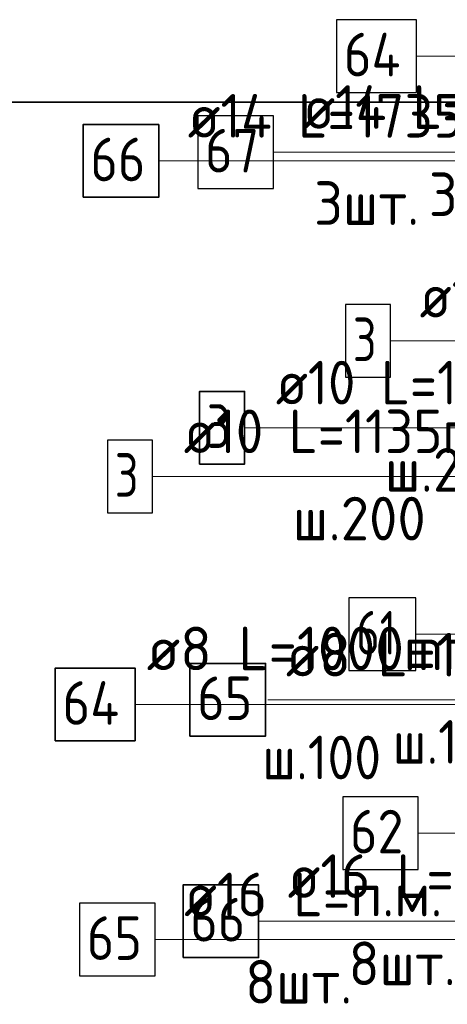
# Model space of a CAD drawing. Header units: metres. Extents: x -38 to 100, y -15 to 21.
# Tile 142 of 246: x 71.614 to 71.908, y 5.156 to 5.833. Entities that reach past the tile are written whole.
import ezdxf

# ---------------------------------------------------------------- set-up
doc = ezdxf.new("R2010")
doc.units = ezdxf.units.M
for name, color, linetype, lineweight in [('XR$3$Арм.стержн. Арматура края', 96, 'Continuous', 35), ('XR$3$Арм.стержн. Доп. арматура', 180, 'Continuous', 35), ('XR$3$Арм.стержн. Хомут', 240, 'Continuous', 35), ('XR$3$Арм.стержн.горизонт. 1', 180, 'Continuous', 35), ('XR$4$Арм.стержн. Арматура края', 96, 'Continuous', 35), ('XR$4$Арм.стержн. Доп. арматура', 180, 'Continuous', 35), ('XR$4$Арм.стержн. Хомут', 240, 'Continuous', 35), ('XR$4$Арм.стержн.горизонт. 1', 180, 'Continuous', 35), ('XR$5$Текст_ примечание', 7, 'Continuous', 13), ('XR$6$Арм.стержн. Арматура края', 96, 'Continuous', 35), ('XR$6$Арм.стержн. Доп. арматура', 180, 'Continuous', 35), ('XR$6$Арм.стержн. Хомут', 240, 'Continuous', 35), ('XR$6$Арм.стержн.горизонт. 1', 180, 'Continuous', 35), ('XR$7$Текст_ примечание', 7, 'Continuous', 13)]:
    doc.layers.add(name, color=color, linetype=linetype, lineweight=lineweight)
doc.styles.add('ISOCPEUR', font='txt')

msp = doc.modelspace()

# ---------------------------------------------------------------- linework, layer by layer
at = {"layer": 'XR$3$Арм.стержн. Арматура края', "color": 7, "linetype": 'Continuous', "lineweight": 13, "transparency": 33554687}
msp.add_line((71.86884, 5.61217), (72.17584, 5.61217), dxfattribs=at)
at = {"layer": 'XR$3$Арм.стержн. Арматура края', "color": 7, "linetype": 'Continuous', "lineweight": 25, "transparency": 33554687}
msp.add_lwpolyline([(71.83784, 5.58717), (71.86884, 5.58717), (71.86884, 5.63717), (71.83784, 5.63717), (71.83784, 5.58717)], dxfattribs=at)
at = {"layer": 'XR$3$Арм.стержн. Доп. арматура', "color": 7, "linetype": 'Continuous', "lineweight": 13, "transparency": 33554687}
msp.add_line((71.88664, 5.80808), (72.20264, 5.80808), dxfattribs=at)
at = {"layer": 'XR$3$Арм.стержн. Доп. арматура', "color": 7, "linetype": 'Continuous', "lineweight": 25, "transparency": 33554687}
msp.add_lwpolyline([(71.83164, 5.78308), (71.88664, 5.78308), (71.88664, 5.83308), (71.83164, 5.83308), (71.83164, 5.78308)], dxfattribs=at)
at = {"layer": 'XR$3$Арм.стержн. Хомут', "color": 7, "linetype": 'Continuous', "lineweight": 13, "transparency": 33554687}
msp.add_line((71.88614, 5.41033), (72.16914, 5.41033), dxfattribs=at)
at = {"layer": 'XR$3$Арм.стержн. Хомут', "color": 7, "linetype": 'Continuous', "lineweight": 25, "transparency": 33554687}
msp.add_lwpolyline([(71.84014, 5.38533), (71.88614, 5.38533), (71.88614, 5.43533), (71.84014, 5.43533), (71.84014, 5.38533)], dxfattribs=at)
at = {"layer": 'XR$3$Арм.стержн.горизонт. 1', "color": 7, "linetype": 'Continuous', "lineweight": 13, "transparency": 33554687}
msp.add_line((71.88791, 5.27357), (72.11391, 5.27357), dxfattribs=at)
at = {"layer": 'XR$3$Арм.стержн.горизонт. 1', "color": 7, "linetype": 'Continuous', "lineweight": 25, "transparency": 33554687}
msp.add_lwpolyline([(71.83591, 5.24857), (71.88791, 5.24857), (71.88791, 5.29857), (71.83591, 5.29857), (71.83591, 5.24857)], dxfattribs=at)
at = {"layer": 'XR$4$Арм.стержн. Арматура края', "color": 7, "linetype": 'Continuous', "lineweight": 13, "transparency": 33554687}
msp.add_line((71.76838, 5.55243), (72.07838, 5.55243), dxfattribs=at)
at = {"layer": 'XR$4$Арм.стержн. Арматура края', "color": 7, "linetype": 'Continuous', "lineweight": 35, "transparency": 33554687}
msp.add_lwpolyline([(71.73738, 5.52743), (71.76838, 5.52743), (71.76838, 5.57743), (71.73738, 5.57743), (71.73738, 5.52743)], dxfattribs=at)
at = {"layer": 'XR$4$Арм.стержн. Доп. арматура', "color": 7, "linetype": 'Continuous', "lineweight": 13, "transparency": 33554687}
msp.add_line((71.78817, 5.74197), (72.10417, 5.74197), dxfattribs=at)
at = {"layer": 'XR$4$Арм.стержн. Доп. арматура', "color": 7, "linetype": 'Continuous', "lineweight": 25, "transparency": 33554687}
msp.add_lwpolyline([(71.73617, 5.71697), (71.78817, 5.71697), (71.78817, 5.76697), (71.73617, 5.76697), (71.73617, 5.71697)], dxfattribs=at)
at = {"layer": 'XR$4$Арм.стержн. Хомут', "color": 7, "linetype": 'Continuous', "lineweight": 13, "transparency": 33554687}
msp.add_line((71.78428, 5.36529), (72.06728, 5.36529), dxfattribs=at)
at = {"layer": 'XR$4$Арм.стержн. Хомут', "color": 7, "linetype": 'Continuous', "lineweight": 35, "transparency": 33554687}
msp.add_lwpolyline([(71.73078, 5.34029), (71.78278, 5.34029), (71.78278, 5.39029), (71.73078, 5.39029), (71.73078, 5.34029)], dxfattribs=at)
at = {"layer": 'XR$4$Арм.стержн.горизонт. 1', "color": 7, "linetype": 'Continuous', "lineweight": 13, "transparency": 33554687}
msp.add_line((71.77799, 5.21294), (72.00399, 5.21294), dxfattribs=at)
at = {"layer": 'XR$4$Арм.стержн.горизонт. 1', "color": 7, "linetype": 'Continuous', "lineweight": 35, "transparency": 33554687}
msp.add_lwpolyline([(71.72599, 5.18794), (71.77799, 5.18794), (71.77799, 5.23794), (71.72599, 5.23794), (71.72599, 5.18794)], dxfattribs=at)
at = {"layer": 'XR$5$Текст_ примечание', "color": 7, "linetype": 'Continuous', "lineweight": 35, "transparency": 33554687}
msp.add_line((70.47573, 5.77641), (88.97573, 5.77641), dxfattribs=at)
at = {"layer": 'XR$6$Арм.стержн. Арматура края', "color": 7, "linetype": 'Continuous', "lineweight": 13, "transparency": 33554687}
msp.add_line((71.70496, 5.5189), (72.01496, 5.5189), dxfattribs=at)
at = {"layer": 'XR$6$Арм.стержн. Арматура края', "color": 7, "linetype": 'Continuous', "lineweight": 25, "transparency": 33554687}
msp.add_lwpolyline([(71.67396, 5.4939), (71.70496, 5.4939), (71.70496, 5.5439), (71.67396, 5.5439), (71.67396, 5.4939)], dxfattribs=at)
at = {"layer": 'XR$6$Арм.стержн. Доп. арматура', "color": 7, "linetype": 'Continuous', "lineweight": 13, "transparency": 33554687}
msp.add_line((71.70924, 5.73592), (72.02524, 5.73592), dxfattribs=at)
at = {"layer": 'XR$6$Арм.стержн. Доп. арматура', "color": 7, "linetype": 'Continuous', "lineweight": 35, "transparency": 33554687}
msp.add_lwpolyline([(71.65724, 5.71092), (71.70924, 5.71092), (71.70924, 5.76092), (71.65724, 5.76092), (71.65724, 5.71092)], dxfattribs=at)
at = {"layer": 'XR$6$Арм.стержн. Хомут', "color": 7, "linetype": 'Continuous', "lineweight": 13, "transparency": 33554687}
msp.add_line((71.693, 5.36205), (71.979, 5.36205), dxfattribs=at)
at = {"layer": 'XR$6$Арм.стержн. Хомут', "color": 7, "linetype": 'Continuous', "lineweight": 35, "transparency": 33554687}
msp.add_lwpolyline([(71.638, 5.33705), (71.693, 5.33705), (71.693, 5.38705), (71.638, 5.38705), (71.638, 5.33705)], dxfattribs=at)
at = {"layer": 'XR$6$Арм.стержн.горизонт. 1', "color": 7, "linetype": 'Continuous', "lineweight": 13, "transparency": 33554687}
msp.add_line((71.70677, 5.20031), (71.93277, 5.20031), dxfattribs=at)
at = {"layer": 'XR$6$Арм.стержн.горизонт. 1', "color": 7, "linetype": 'Continuous', "lineweight": 25, "transparency": 33554687}
msp.add_lwpolyline([(71.65477, 5.17531), (71.70677, 5.17531), (71.70677, 5.22531), (71.65477, 5.22531), (71.65477, 5.17531)], dxfattribs=at)
at = {"layer": 'XR$7$Текст_ примечание', "color": 7, "linetype": 'Continuous', "lineweight": 35, "transparency": 33554687}
msp.add_line((70.47573, 5.77641), (88.97573, 5.77641), dxfattribs=at)

# ---------------------------------------------------------------- texts
at = {"layer": 'XR$3$Арм.стержн. Арматура края', "color": 7, "linetype": 'Continuous', "lineweight": 25, "transparency": 33554687, "char_height": 0.03, "attachment_point": 7, "style": 'ISOCPEUR'}
for s, insert, width in [('\\W0.92;ø10 L=1135mm ', (71.88884, 5.62817), 0.2806692), ('\\W0.78;3', (71.84284, 5.59817), 0.0326407)]:
    msp.add_mtext(s, dxfattribs=dict(at, insert=insert, width=width))
at = {"layer": 'XR$3$Арм.стержн. Доп. арматура', "color": 7, "linetype": 'Continuous', "lineweight": 25, "transparency": 33554687, "insert": (71.83664, 5.79408), "char_height": 0.03, "width": 0.0581992, "attachment_point": 7, "style": 'ISOCPEUR'}
msp.add_mtext('\\W0.88;64', dxfattribs=at)
at = {"layer": 'XR$3$Арм.стержн. Хомут', "color": 7, "linetype": 'Continuous', "lineweight": 25, "transparency": 33554687, "insert": (71.84514, 5.39633), "char_height": 0.03, "width": 0.0472281, "attachment_point": 7, "style": 'ISOCPEUR'}
msp.add_mtext('\\W0.75;61', dxfattribs=at)
at = {"layer": 'XR$3$Арм.стержн.горизонт. 1', "color": 7, "linetype": 'Continuous', "lineweight": 25, "transparency": 33554687, "insert": (71.84091, 5.25957), "char_height": 0.03, "width": 0.0550812, "attachment_point": 7, "style": 'ISOCPEUR'}
msp.add_mtext('\\W0.87;62', dxfattribs=at)
at = {"layer": 'XR$4$Арм.стержн. Арматура края', "color": 7, "linetype": 'Continuous', "lineweight": 25, "transparency": 33554687, "char_height": 0.03, "attachment_point": 7, "style": 'ISOCPEUR'}
for s, insert, width in [('\\W0.92;ø10 L=1135mm ', (71.78988, 5.56843), 0.2806692), ('\\W0.78;3', (71.74238, 5.53843), 0.0326407), ('\\W0.95;ш.200 ', (71.86488, 5.50843), 0.1311996)]:
    msp.add_mtext(s, dxfattribs=dict(at, insert=insert, width=width))
at = {"layer": 'XR$4$Арм.стержн. Доп. арматура', "color": 7, "linetype": 'Continuous', "lineweight": 25, "transparency": 33554687, "char_height": 0.03, "attachment_point": 7, "style": 'ISOCPEUR'}
for s, insert, width in [('\\W0.94;ø14 L=1760mm ', (71.80817, 5.75797), 0.2899763), ('\\W0.87;67', (71.74117, 5.72797), 0.0550812), ('\\W0.94;3шт. ', (71.89517, 5.69797), 0.1161286)]:
    msp.add_mtext(s, dxfattribs=dict(at, insert=insert, width=width))
at = {"layer": 'XR$4$Арм.стержн. Хомут', "color": 7, "linetype": 'Continuous', "lineweight": 25, "transparency": 33554687, "char_height": 0.03, "attachment_point": 7, "style": 'ISOCPEUR'}
for s, insert, width in [('\\W0.96;ø8 L=1000mm ', (71.79678, 5.38129), 0.2722218), ('\\W0.87;65', (71.73578, 5.35129), 0.0550811), ('\\W0.90;ш.100 ', (71.87028, 5.32129), 0.1244865)]:
    msp.add_mtext(s, dxfattribs=dict(at, insert=insert, width=width))
at = {"layer": 'XR$4$Арм.стержн.горизонт. 1', "color": 7, "linetype": 'Continuous', "lineweight": 25, "transparency": 33554687, "char_height": 0.03, "attachment_point": 7, "style": 'ISOCPEUR'}
for s, insert, width in [('\\W0.94;ø16 L=п.м.', (71.79799, 5.22894), 0.1999832), ('\\W0.87;66', (71.73099, 5.19894), 0.0550812), ('\\W0.94;8шт. ', (71.83999, 5.16894), 0.1161286)]:
    msp.add_mtext(s, dxfattribs=dict(at, insert=insert, width=width))
at = {"layer": 'XR$6$Арм.стержн. Арматура края', "color": 7, "linetype": 'Continuous', "lineweight": 25, "transparency": 33554687, "char_height": 0.03, "attachment_point": 7, "style": 'ISOCPEUR'}
for s, insert, width in [('\\W0.92;ø10 L=1135mm ', (71.72646, 5.5349), 0.2806692), ('\\W0.78;3', (71.67896, 5.5049), 0.0326407), ('\\W0.95;ш.200 ', (71.80146, 5.4749), 0.1311996)]:
    msp.add_mtext(s, dxfattribs=dict(at, insert=insert, width=width))
at = {"layer": 'XR$6$Арм.стержн. Доп. арматура', "color": 7, "linetype": 'Continuous', "lineweight": 25, "transparency": 33554687, "char_height": 0.03, "attachment_point": 7, "style": 'ISOCPEUR'}
for s, insert, width in [('\\W0.94;ø14 L=1735mm ', (71.72924, 5.75192), 0.2899763), ('\\W0.87;66', (71.66224, 5.72192), 0.0550812), ('\\W0.94;3шт. ', (71.81624, 5.69192), 0.1161286)]:
    msp.add_mtext(s, dxfattribs=dict(at, insert=insert, width=width))
at = {"layer": 'XR$6$Арм.стержн. Хомут', "color": 7, "linetype": 'Continuous', "lineweight": 25, "transparency": 33554687, "char_height": 0.03, "attachment_point": 7, "style": 'ISOCPEUR'}
for s, insert, width in [('\\W0.96;ø8 L=1000mm ', (71.701, 5.38555), 0.2722217), ('\\W0.88;64', (71.643, 5.34805), 0.0581992), ('\\W0.90;ш.100 ', (71.7805, 5.31055), 0.1244867)]:
    msp.add_mtext(s, dxfattribs=dict(at, insert=insert, width=width))
at = {"layer": 'XR$6$Арм.стержн.горизонт. 1', "color": 7, "linetype": 'Continuous', "lineweight": 25, "transparency": 33554687, "char_height": 0.03, "attachment_point": 7, "style": 'ISOCPEUR'}
for s, insert, width in [('\\W0.94;ø16 L=п.м.', (71.72677, 5.21631), 0.1999832), ('\\W0.87;65', (71.65977, 5.18631), 0.0550812), ('\\W0.94;8шт. ', (71.76877, 5.15631), 0.1161286)]:
    msp.add_mtext(s, dxfattribs=dict(at, insert=insert, width=width))

doc.saveas('drawing.dxf')
